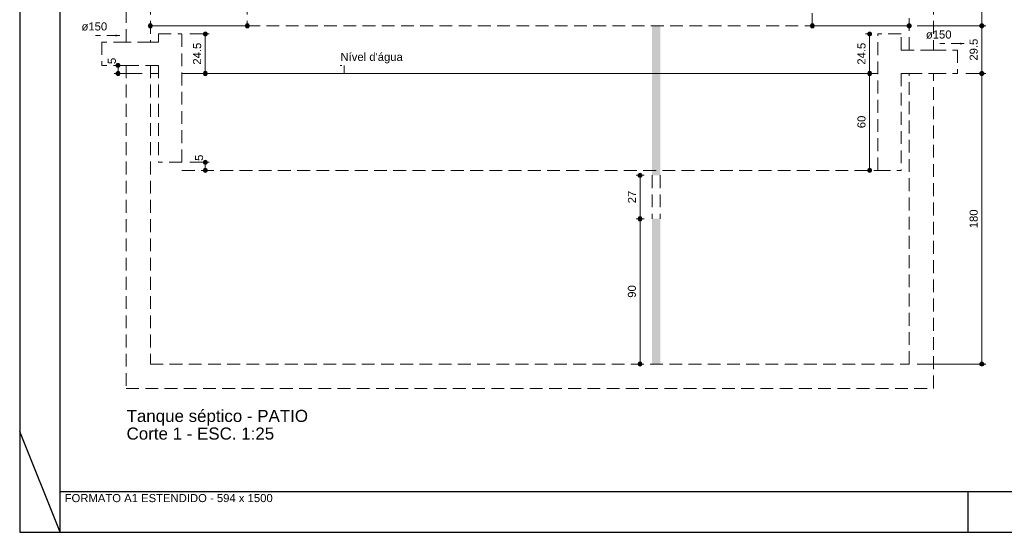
# Model space of a CAD drawing. Header units: millimetres. Extents: x 567 to 934, y -1 to 364.
# Tile 1 of 256: x 567 to 592, y -1 to 12. Entities that reach past the tile are written whole.
import ezdxf

# ---------------------------------------------------------------- set-up
doc = ezdxf.new("R2010")
doc.units = ezdxf.units.MM
doc.header["$MEASUREMENT"] = 0
doc.linetypes.add('HIDDEN2', pattern=[0.47625, 0.3175, -0.15875])
doc.linetypes.add('NULL', pattern=[0])
doc.layers.get('0').update_dxf_attribs({"lineweight": 18})
for name, color, linetype, lineweight in [('DI-Cotas', 9, 'Continuous', 9), ('DI-Detalhes', 1, 'HIDDEN2', 9), ('DI-Eixos', 7, 'HIDDEN2', 9), ('DI-Níveis', 7, 'Continuous', 0), ('DI-Títulos', 3, 'Continuous', 9)]:
    doc.layers.add(name, color=color, linetype=linetype, lineweight=lineweight)
doc.layers.add('FOLHA_PADRÃO', color=7, linetype='Continuous')
doc.styles.add('Arial', font='arial.ttf')

# ---------------------------------------------------------------- blocks, each defined once
blk = doc.blocks.new('A1EST. 1500')
at = {"layer": 'FOLHA_PADRÃO', "color": 1, "linetype": 'Continuous'}
for p, q in [((0, 59.4), (0, 0)), ((1, 0), (1, 1)), ((23.5, 0), (23.5, 1)), ((0, 0), (150.008, 0))]:
    blk.add_line(p, q, dxfattribs=at)
at = {"layer": 'FOLHA_PADRÃO', "color": 1}
blk.add_line((1, 0), (0, 2.5), dxfattribs=at)
at = {"layer": 'FOLHA_PADRÃO', "color": 6, "linetype": 'Continuous'}
blk.add_lwpolyline([(149, 58.4), (149, 1), (1, 1), (1, 58.4), (149, 58.4)], dxfattribs=at)
at = {"layer": 'FOLHA_PADRÃO', "color": 7, "style": 'Arial'}
blk.add_text('FORMATO A1 ESTENDIDO - 594 x 1500', height=0.2, dxfattribs=at).set_placement((1.114, 0.748))

msp = doc.modelspace()

# ---------------------------------------------------------------- hatches: boundary and pattern name
at = {"layer": 'DI-Cotas', "linetype": 'Continuous'}
for points in [[(570.737, 11.451), (570.737, 11.456), (570.736, 11.46), (570.735, 11.464), (570.734, 11.468), (570.732, 11.472), (570.73, 11.476), (570.728, 11.48), (570.725, 11.483), (570.722, 11.487), (570.719, 11.49), (570.715, 11.492), (570.712, 11.495), (570.708, 11.497), (570.704, 11.498), (570.7, 11.5), (570.695, 11.5), (570.691, 11.501), (570.687, 11.501), (570.682, 11.501), (570.678, 11.5), (570.674, 11.5), (570.67, 11.498), (570.666, 11.497), (570.662, 11.495), (570.658, 11.492), (570.655, 11.49), (570.651, 11.487), (570.648, 11.483), (570.646, 11.48), (570.643, 11.476), (570.641, 11.472), (570.64, 11.468), (570.638, 11.464), (570.638, 11.46), (570.637, 11.456), (570.637, 11.451), (570.637, 11.447), (570.638, 11.443), (570.638, 11.438), (570.64, 11.434), (570.641, 11.43), (570.643, 11.426), (570.646, 11.423), (570.648, 11.419), (570.651, 11.416), (570.655, 11.413), (570.658, 11.41), (570.662, 11.408), (570.666, 11.406), (570.67, 11.404), (570.674, 11.403), (570.678, 11.402), (570.682, 11.401), (570.687, 11.401), (570.691, 11.401), (570.695, 11.402), (570.7, 11.403), (570.704, 11.404), (570.708, 11.406), (570.712, 11.408), (570.715, 11.41), (570.719, 11.413), (570.722, 11.416), (570.725, 11.419), (570.728, 11.423), (570.73, 11.426), (570.732, 11.43), (570.734, 11.434), (570.735, 11.438), (570.736, 11.443), (570.737, 11.447)], [(573.137, 11.451), (573.137, 11.456), (573.136, 11.46), (573.135, 11.464), (573.134, 11.468), (573.132, 11.472), (573.13, 11.476), (573.128, 11.48), (573.125, 11.483), (573.122, 11.487), (573.119, 11.49), (573.115, 11.492), (573.112, 11.495), (573.108, 11.497), (573.104, 11.498), (573.1, 11.5), (573.095, 11.5), (573.091, 11.501), (573.087, 11.501), (573.082, 11.501), (573.078, 11.5), (573.074, 11.5), (573.07, 11.498), (573.066, 11.497), (573.062, 11.495), (573.058, 11.492), (573.055, 11.49), (573.051, 11.487), (573.048, 11.483), (573.046, 11.48), (573.043, 11.476), (573.041, 11.472), (573.04, 11.468), (573.038, 11.464), (573.038, 11.46), (573.037, 11.456), (573.037, 11.451), (573.037, 11.447), (573.038, 11.443), (573.038, 11.438), (573.04, 11.434), (573.041, 11.43), (573.043, 11.426), (573.046, 11.423), (573.048, 11.419), (573.051, 11.416), (573.055, 11.413), (573.058, 11.41), (573.062, 11.408), (573.066, 11.406), (573.07, 11.404), (573.074, 11.403), (573.078, 11.402), (573.082, 11.401), (573.087, 11.401), (573.091, 11.401), (573.095, 11.402), (573.1, 11.403), (573.104, 11.404), (573.108, 11.406), (573.112, 11.408), (573.115, 11.41), (573.119, 11.413), (573.122, 11.416), (573.125, 11.419), (573.128, 11.423), (573.13, 11.426), (573.132, 11.43), (573.134, 11.434), (573.135, 11.438), (573.136, 11.443), (573.137, 11.447)], [(587.137, 11.451), (587.137, 11.456), (587.136, 11.46), (587.135, 11.464), (587.134, 11.468), (587.132, 11.472), (587.13, 11.476), (587.128, 11.48), (587.125, 11.483), (587.122, 11.487), (587.119, 11.49), (587.115, 11.492), (587.112, 11.495), (587.108, 11.497), (587.104, 11.498), (587.1, 11.5), (587.095, 11.5), (587.091, 11.501), (587.087, 11.501), (587.082, 11.501), (587.078, 11.5), (587.074, 11.5), (587.07, 11.498), (587.066, 11.497), (587.062, 11.495), (587.058, 11.492), (587.055, 11.49), (587.051, 11.487), (587.048, 11.483), (587.046, 11.48), (587.043, 11.476), (587.041, 11.472), (587.04, 11.468), (587.038, 11.464), (587.038, 11.46), (587.037, 11.456), (587.037, 11.451), (587.037, 11.447), (587.038, 11.443), (587.038, 11.438), (587.04, 11.434), (587.041, 11.43), (587.043, 11.426), (587.046, 11.423), (587.048, 11.419), (587.051, 11.416), (587.055, 11.413), (587.058, 11.41), (587.062, 11.408), (587.066, 11.406), (587.07, 11.404), (587.074, 11.403), (587.078, 11.402), (587.082, 11.401), (587.087, 11.401), (587.091, 11.401), (587.095, 11.402), (587.1, 11.403), (587.104, 11.404), (587.108, 11.406), (587.112, 11.408), (587.115, 11.41), (587.119, 11.413), (587.122, 11.416), (587.125, 11.419), (587.128, 11.423), (587.13, 11.426), (587.132, 11.43), (587.134, 11.434), (587.135, 11.438), (587.136, 11.443), (587.137, 11.447)], [(589.537, 11.451), (589.537, 11.456), (589.536, 11.46), (589.535, 11.464), (589.534, 11.468), (589.532, 11.472), (589.53, 11.476), (589.528, 11.48), (589.525, 11.483), (589.522, 11.487), (589.519, 11.49), (589.515, 11.492), (589.512, 11.495), (589.508, 11.497), (589.504, 11.498), (589.5, 11.5), (589.495, 11.5), (589.491, 11.501), (589.487, 11.501), (589.482, 11.501), (589.478, 11.5), (589.474, 11.5), (589.47, 11.498), (589.466, 11.497), (589.462, 11.495), (589.458, 11.492), (589.455, 11.49), (589.451, 11.487), (589.448, 11.483), (589.446, 11.48), (589.443, 11.476), (589.441, 11.472), (589.44, 11.468), (589.438, 11.464), (589.438, 11.46), (589.437, 11.456), (589.437, 11.451), (589.437, 11.447), (589.438, 11.443), (589.438, 11.438), (589.44, 11.434), (589.441, 11.43), (589.443, 11.426), (589.446, 11.423), (589.448, 11.419), (589.451, 11.416), (589.455, 11.413), (589.458, 11.41), (589.462, 11.408), (589.466, 11.406), (589.47, 11.404), (589.474, 11.403), (589.478, 11.402), (589.482, 11.401), (589.487, 11.401), (589.491, 11.401), (589.495, 11.402), (589.5, 11.403), (589.504, 11.404), (589.508, 11.406), (589.512, 11.408), (589.515, 11.41), (589.519, 11.413), (589.522, 11.416), (589.525, 11.419), (589.528, 11.423), (589.53, 11.426), (589.532, 11.43), (589.534, 11.434), (589.535, 11.438), (589.536, 11.443), (589.537, 11.447)], [(591.337, 11.451), (591.337, 11.456), (591.336, 11.46), (591.335, 11.464), (591.334, 11.468), (591.332, 11.472), (591.33, 11.476), (591.328, 11.48), (591.325, 11.483), (591.322, 11.487), (591.319, 11.49), (591.315, 11.492), (591.312, 11.495), (591.308, 11.497), (591.304, 11.498), (591.3, 11.5), (591.295, 11.5), (591.291, 11.501), (591.287, 11.501), (591.282, 11.501), (591.278, 11.5), (591.274, 11.5), (591.27, 11.498), (591.266, 11.497), (591.262, 11.495), (591.258, 11.492), (591.255, 11.49), (591.251, 11.487), (591.248, 11.483), (591.246, 11.48), (591.243, 11.476), (591.241, 11.472), (591.24, 11.468), (591.238, 11.464), (591.238, 11.46), (591.237, 11.456), (591.237, 11.451), (591.237, 11.447), (591.238, 11.443), (591.238, 11.438), (591.24, 11.434), (591.241, 11.43), (591.243, 11.426), (591.246, 11.423), (591.248, 11.419), (591.251, 11.416), (591.255, 11.413), (591.258, 11.41), (591.262, 11.408), (591.266, 11.406), (591.27, 11.404), (591.274, 11.403), (591.278, 11.402), (591.282, 11.401), (591.287, 11.401), (591.291, 11.401), (591.295, 11.402), (591.3, 11.403), (591.304, 11.404), (591.308, 11.406), (591.312, 11.408), (591.315, 11.41), (591.319, 11.413), (591.322, 11.416), (591.325, 11.419), (591.328, 11.423), (591.33, 11.426), (591.332, 11.43), (591.334, 11.434), (591.335, 11.438), (591.336, 11.443), (591.337, 11.447)], [(591.337, 11.451), (591.337, 11.456), (591.336, 11.46), (591.335, 11.464), (591.334, 11.468), (591.332, 11.472), (591.33, 11.476), (591.328, 11.48), (591.325, 11.483), (591.322, 11.487), (591.319, 11.49), (591.315, 11.492), (591.312, 11.495), (591.308, 11.497), (591.304, 11.498), (591.3, 11.5), (591.295, 11.5), (591.291, 11.501), (591.287, 11.501), (591.282, 11.501), (591.278, 11.5), (591.274, 11.5), (591.27, 11.498), (591.266, 11.497), (591.262, 11.495), (591.258, 11.492), (591.255, 11.49), (591.251, 11.487), (591.248, 11.483), (591.246, 11.48), (591.243, 11.476), (591.241, 11.472), (591.24, 11.468), (591.238, 11.464), (591.238, 11.46), (591.237, 11.456), (591.237, 11.451), (591.237, 11.447), (591.238, 11.443), (591.238, 11.438), (591.24, 11.434), (591.241, 11.43), (591.243, 11.426), (591.246, 11.423), (591.248, 11.419), (591.251, 11.416), (591.255, 11.413), (591.258, 11.41), (591.262, 11.408), (591.266, 11.406), (591.27, 11.404), (591.274, 11.403), (591.278, 11.402), (591.282, 11.401), (591.287, 11.401), (591.291, 11.401), (591.295, 11.402), (591.3, 11.403), (591.304, 11.404), (591.308, 11.406), (591.312, 11.408), (591.315, 11.41), (591.319, 11.413), (591.322, 11.416), (591.325, 11.419), (591.328, 11.423), (591.33, 11.426), (591.332, 11.43), (591.334, 11.434), (591.335, 11.438), (591.336, 11.443), (591.337, 11.447)], [(572.097, 11.251), (572.097, 11.256), (572.096, 11.26), (572.095, 11.264), (572.094, 11.268), (572.092, 11.272), (572.09, 11.276), (572.088, 11.28), (572.085, 11.283), (572.082, 11.287), (572.079, 11.29), (572.075, 11.292), (572.072, 11.295), (572.068, 11.297), (572.064, 11.298), (572.06, 11.3), (572.055, 11.3), (572.051, 11.301), (572.047, 11.301), (572.042, 11.301), (572.038, 11.3), (572.034, 11.3), (572.03, 11.298), (572.026, 11.297), (572.022, 11.295), (572.018, 11.292), (572.015, 11.29), (572.011, 11.287), (572.008, 11.283), (572.006, 11.28), (572.003, 11.276), (572.001, 11.272), (572, 11.268), (571.998, 11.264), (571.998, 11.26), (571.997, 11.256), (571.997, 11.251), (571.997, 11.247), (571.998, 11.243), (571.998, 11.238), (572, 11.234), (572.001, 11.23), (572.003, 11.226), (572.006, 11.223), (572.008, 11.219), (572.011, 11.216), (572.015, 11.213), (572.018, 11.21), (572.022, 11.208), (572.026, 11.206), (572.03, 11.204), (572.034, 11.203), (572.038, 11.202), (572.042, 11.201), (572.047, 11.201), (572.051, 11.201), (572.055, 11.202), (572.06, 11.203), (572.064, 11.204), (572.068, 11.206), (572.072, 11.208), (572.075, 11.21), (572.079, 11.213), (572.082, 11.216), (572.085, 11.219), (572.088, 11.223), (572.09, 11.226), (572.092, 11.23), (572.094, 11.234), (572.095, 11.238), (572.096, 11.243), (572.097, 11.247)], [(588.557, 11.251), (588.557, 11.256), (588.556, 11.26), (588.555, 11.264), (588.554, 11.268), (588.552, 11.272), (588.55, 11.276), (588.548, 11.28), (588.545, 11.283), (588.542, 11.287), (588.539, 11.29), (588.535, 11.292), (588.532, 11.295), (588.528, 11.297), (588.524, 11.298), (588.52, 11.3), (588.515, 11.3), (588.511, 11.301), (588.507, 11.301), (588.502, 11.301), (588.498, 11.3), (588.494, 11.3), (588.49, 11.298), (588.486, 11.297), (588.482, 11.295), (588.478, 11.292), (588.475, 11.29), (588.471, 11.287), (588.468, 11.283), (588.466, 11.28), (588.463, 11.276), (588.461, 11.272), (588.46, 11.268), (588.458, 11.264), (588.458, 11.26), (588.457, 11.256), (588.457, 11.251), (588.457, 11.247), (588.458, 11.243), (588.458, 11.238), (588.46, 11.234), (588.461, 11.23), (588.463, 11.226), (588.466, 11.223), (588.468, 11.219), (588.471, 11.216), (588.475, 11.213), (588.478, 11.21), (588.482, 11.208), (588.486, 11.206), (588.49, 11.204), (588.494, 11.203), (588.498, 11.202), (588.502, 11.201), (588.507, 11.201), (588.511, 11.201), (588.515, 11.202), (588.52, 11.203), (588.524, 11.204), (588.528, 11.206), (588.532, 11.208), (588.535, 11.21), (588.539, 11.213), (588.542, 11.216), (588.545, 11.219), (588.548, 11.223), (588.55, 11.226), (588.552, 11.23), (588.554, 11.234), (588.555, 11.238), (588.556, 11.243), (588.557, 11.247)], [(588.557, 11.251), (588.557, 11.256), (588.556, 11.26), (588.555, 11.264), (588.554, 11.268), (588.552, 11.272), (588.55, 11.276), (588.548, 11.28), (588.545, 11.283), (588.542, 11.287), (588.539, 11.29), (588.535, 11.292), (588.532, 11.295), (588.528, 11.297), (588.524, 11.298), (588.52, 11.3), (588.515, 11.3), (588.511, 11.301), (588.507, 11.301), (588.502, 11.301), (588.498, 11.3), (588.494, 11.3), (588.49, 11.298), (588.486, 11.297), (588.482, 11.295), (588.478, 11.292), (588.475, 11.29), (588.471, 11.287), (588.468, 11.283), (588.466, 11.28), (588.463, 11.276), (588.461, 11.272), (588.46, 11.268), (588.458, 11.264), (588.458, 11.26), (588.457, 11.256), (588.457, 11.251), (588.457, 11.247), (588.458, 11.243), (588.458, 11.238), (588.46, 11.234), (588.461, 11.23), (588.463, 11.226), (588.466, 11.223), (588.468, 11.219), (588.471, 11.216), (588.475, 11.213), (588.478, 11.21), (588.482, 11.208), (588.486, 11.206), (588.49, 11.204), (588.494, 11.203), (588.498, 11.202), (588.502, 11.201), (588.507, 11.201), (588.511, 11.201), (588.515, 11.202), (588.52, 11.203), (588.524, 11.204), (588.528, 11.206), (588.532, 11.208), (588.535, 11.21), (588.539, 11.213), (588.542, 11.216), (588.545, 11.219), (588.548, 11.223), (588.55, 11.226), (588.552, 11.23), (588.554, 11.234), (588.555, 11.238), (588.556, 11.243), (588.557, 11.247)], [(569.937, 10.471), (569.937, 10.476), (569.936, 10.48), (569.935, 10.484), (569.934, 10.488), (569.932, 10.492), (569.93, 10.496), (569.928, 10.5), (569.925, 10.503), (569.922, 10.507), (569.919, 10.51), (569.915, 10.512), (569.912, 10.515), (569.908, 10.517), (569.904, 10.518), (569.9, 10.52), (569.895, 10.52), (569.891, 10.521), (569.887, 10.521), (569.882, 10.521), (569.878, 10.52), (569.874, 10.52), (569.87, 10.518), (569.866, 10.517), (569.862, 10.515), (569.858, 10.512), (569.855, 10.51), (569.851, 10.507), (569.848, 10.503), (569.846, 10.5), (569.843, 10.496), (569.841, 10.492), (569.84, 10.488), (569.838, 10.484), (569.838, 10.48), (569.837, 10.476), (569.837, 10.471), (569.837, 10.467), (569.838, 10.463), (569.838, 10.458), (569.84, 10.454), (569.841, 10.45), (569.843, 10.446), (569.846, 10.443), (569.848, 10.439), (569.851, 10.436), (569.855, 10.433), (569.858, 10.43), (569.862, 10.428), (569.866, 10.426), (569.87, 10.424), (569.874, 10.423), (569.878, 10.422), (569.882, 10.421), (569.887, 10.421), (569.891, 10.421), (569.895, 10.422), (569.9, 10.423), (569.904, 10.424), (569.908, 10.426), (569.912, 10.428), (569.915, 10.43), (569.919, 10.433), (569.922, 10.436), (569.925, 10.439), (569.928, 10.443), (569.93, 10.446), (569.932, 10.45), (569.934, 10.454), (569.935, 10.458), (569.936, 10.463), (569.937, 10.467)], [(569.937, 10.271), (569.937, 10.276), (569.936, 10.28), (569.935, 10.284), (569.934, 10.288), (569.932, 10.292), (569.93, 10.296), (569.928, 10.3), (569.925, 10.303), (569.922, 10.307), (569.919, 10.31), (569.915, 10.312), (569.912, 10.315), (569.908, 10.317), (569.904, 10.318), (569.9, 10.32), (569.895, 10.32), (569.891, 10.321), (569.887, 10.321), (569.882, 10.321), (569.878, 10.32), (569.874, 10.32), (569.87, 10.318), (569.866, 10.317), (569.862, 10.315), (569.858, 10.312), (569.855, 10.31), (569.851, 10.307), (569.848, 10.303), (569.846, 10.3), (569.843, 10.296), (569.841, 10.292), (569.84, 10.288), (569.838, 10.284), (569.838, 10.28), (569.837, 10.276), (569.837, 10.271), (569.837, 10.267), (569.838, 10.263), (569.838, 10.258), (569.84, 10.254), (569.841, 10.25), (569.843, 10.246), (569.846, 10.243), (569.848, 10.239), (569.851, 10.236), (569.855, 10.233), (569.858, 10.23), (569.862, 10.228), (569.866, 10.226), (569.87, 10.224), (569.874, 10.223), (569.878, 10.222), (569.882, 10.221), (569.887, 10.221), (569.891, 10.221), (569.895, 10.222), (569.9, 10.223), (569.904, 10.224), (569.908, 10.226), (569.912, 10.228), (569.915, 10.23), (569.919, 10.233), (569.922, 10.236), (569.925, 10.239), (569.928, 10.243), (569.93, 10.246), (569.932, 10.25), (569.934, 10.254), (569.935, 10.258), (569.936, 10.263), (569.937, 10.267)], [(572.097, 10.271), (572.097, 10.276), (572.096, 10.28), (572.095, 10.284), (572.094, 10.288), (572.092, 10.292), (572.09, 10.296), (572.088, 10.3), (572.085, 10.303), (572.082, 10.307), (572.079, 10.31), (572.075, 10.312), (572.072, 10.315), (572.068, 10.317), (572.064, 10.318), (572.06, 10.32), (572.055, 10.32), (572.051, 10.321), (572.047, 10.321), (572.042, 10.321), (572.038, 10.32), (572.034, 10.32), (572.03, 10.318), (572.026, 10.317), (572.022, 10.315), (572.018, 10.312), (572.015, 10.31), (572.011, 10.307), (572.008, 10.303), (572.006, 10.3), (572.003, 10.296), (572.001, 10.292), (572, 10.288), (571.998, 10.284), (571.998, 10.28), (571.997, 10.276), (571.997, 10.271), (571.997, 10.267), (571.998, 10.263), (571.998, 10.258), (572, 10.254), (572.001, 10.25), (572.003, 10.246), (572.006, 10.243), (572.008, 10.239), (572.011, 10.236), (572.015, 10.233), (572.018, 10.23), (572.022, 10.228), (572.026, 10.226), (572.03, 10.224), (572.034, 10.223), (572.038, 10.222), (572.042, 10.221), (572.047, 10.221), (572.051, 10.221), (572.055, 10.222), (572.06, 10.223), (572.064, 10.224), (572.068, 10.226), (572.072, 10.228), (572.075, 10.23), (572.079, 10.233), (572.082, 10.236), (572.085, 10.239), (572.088, 10.243), (572.09, 10.246), (572.092, 10.25), (572.094, 10.254), (572.095, 10.258), (572.096, 10.263), (572.097, 10.267)], [(588.557, 10.271), (588.557, 10.276), (588.556, 10.28), (588.555, 10.284), (588.554, 10.288), (588.552, 10.292), (588.55, 10.296), (588.548, 10.3), (588.545, 10.303), (588.542, 10.307), (588.539, 10.31), (588.535, 10.312), (588.532, 10.315), (588.528, 10.317), (588.524, 10.318), (588.52, 10.32), (588.515, 10.32), (588.511, 10.321), (588.507, 10.321), (588.502, 10.321), (588.498, 10.32), (588.494, 10.32), (588.49, 10.318), (588.486, 10.317), (588.482, 10.315), (588.478, 10.312), (588.475, 10.31), (588.471, 10.307), (588.468, 10.303), (588.466, 10.3), (588.463, 10.296), (588.461, 10.292), (588.46, 10.288), (588.458, 10.284), (588.458, 10.28), (588.457, 10.276), (588.457, 10.271), (588.457, 10.267), (588.458, 10.263), (588.458, 10.258), (588.46, 10.254), (588.461, 10.25), (588.463, 10.246), (588.466, 10.243), (588.468, 10.239), (588.471, 10.236), (588.475, 10.233), (588.478, 10.23), (588.482, 10.228), (588.486, 10.226), (588.49, 10.224), (588.494, 10.223), (588.498, 10.222), (588.502, 10.221), (588.507, 10.221), (588.511, 10.221), (588.515, 10.222), (588.52, 10.223), (588.524, 10.224), (588.528, 10.226), (588.532, 10.228), (588.535, 10.23), (588.539, 10.233), (588.542, 10.236), (588.545, 10.239), (588.548, 10.243), (588.55, 10.246), (588.552, 10.25), (588.554, 10.254), (588.555, 10.258), (588.556, 10.263), (588.557, 10.267)], [(588.557, 10.271), (588.557, 10.276), (588.556, 10.28), (588.555, 10.284), (588.554, 10.288), (588.552, 10.292), (588.55, 10.296), (588.548, 10.3), (588.545, 10.303), (588.542, 10.307), (588.539, 10.31), (588.535, 10.312), (588.532, 10.315), (588.528, 10.317), (588.524, 10.318), (588.52, 10.32), (588.515, 10.32), (588.511, 10.321), (588.507, 10.321), (588.502, 10.321), (588.498, 10.32), (588.494, 10.32), (588.49, 10.318), (588.486, 10.317), (588.482, 10.315), (588.478, 10.312), (588.475, 10.31), (588.471, 10.307), (588.468, 10.303), (588.466, 10.3), (588.463, 10.296), (588.461, 10.292), (588.46, 10.288), (588.458, 10.284), (588.458, 10.28), (588.457, 10.276), (588.457, 10.271), (588.457, 10.267), (588.458, 10.263), (588.458, 10.258), (588.46, 10.254), (588.461, 10.25), (588.463, 10.246), (588.466, 10.243), (588.468, 10.239), (588.471, 10.236), (588.475, 10.233), (588.478, 10.23), (588.482, 10.228), (588.486, 10.226), (588.49, 10.224), (588.494, 10.223), (588.498, 10.222), (588.502, 10.221), (588.507, 10.221), (588.511, 10.221), (588.515, 10.222), (588.52, 10.223), (588.524, 10.224), (588.528, 10.226), (588.532, 10.228), (588.535, 10.23), (588.539, 10.233), (588.542, 10.236), (588.545, 10.239), (588.548, 10.243), (588.55, 10.246), (588.552, 10.25), (588.554, 10.254), (588.555, 10.258), (588.556, 10.263), (588.557, 10.267)], [(588.557, 10.271), (588.557, 10.276), (588.556, 10.28), (588.555, 10.284), (588.554, 10.288), (588.552, 10.292), (588.55, 10.296), (588.548, 10.3), (588.545, 10.303), (588.542, 10.307), (588.539, 10.31), (588.535, 10.312), (588.532, 10.315), (588.528, 10.317), (588.524, 10.318), (588.52, 10.32), (588.515, 10.32), (588.511, 10.321), (588.507, 10.321), (588.502, 10.321), (588.498, 10.32), (588.494, 10.32), (588.49, 10.318), (588.486, 10.317), (588.482, 10.315), (588.478, 10.312), (588.475, 10.31), (588.471, 10.307), (588.468, 10.303), (588.466, 10.3), (588.463, 10.296), (588.461, 10.292), (588.46, 10.288), (588.458, 10.284), (588.458, 10.28), (588.457, 10.276), (588.457, 10.271), (588.457, 10.267), (588.458, 10.263), (588.458, 10.258), (588.46, 10.254), (588.461, 10.25), (588.463, 10.246), (588.466, 10.243), (588.468, 10.239), (588.471, 10.236), (588.475, 10.233), (588.478, 10.23), (588.482, 10.228), (588.486, 10.226), (588.49, 10.224), (588.494, 10.223), (588.498, 10.222), (588.502, 10.221), (588.507, 10.221), (588.511, 10.221), (588.515, 10.222), (588.52, 10.223), (588.524, 10.224), (588.528, 10.226), (588.532, 10.228), (588.535, 10.23), (588.539, 10.233), (588.542, 10.236), (588.545, 10.239), (588.548, 10.243), (588.55, 10.246), (588.552, 10.25), (588.554, 10.254), (588.555, 10.258), (588.556, 10.263), (588.557, 10.267)], [(591.337, 10.271), (591.337, 10.276), (591.336, 10.28), (591.335, 10.284), (591.334, 10.288), (591.332, 10.292), (591.33, 10.296), (591.328, 10.3), (591.325, 10.303), (591.322, 10.307), (591.319, 10.31), (591.315, 10.312), (591.312, 10.315), (591.308, 10.317), (591.304, 10.318), (591.3, 10.32), (591.295, 10.32), (591.291, 10.321), (591.287, 10.321), (591.282, 10.321), (591.278, 10.32), (591.274, 10.32), (591.27, 10.318), (591.266, 10.317), (591.262, 10.315), (591.258, 10.312), (591.255, 10.31), (591.251, 10.307), (591.248, 10.303), (591.246, 10.3), (591.243, 10.296), (591.241, 10.292), (591.24, 10.288), (591.238, 10.284), (591.238, 10.28), (591.237, 10.276), (591.237, 10.271), (591.237, 10.267), (591.238, 10.263), (591.238, 10.258), (591.24, 10.254), (591.241, 10.25), (591.243, 10.246), (591.246, 10.243), (591.248, 10.239), (591.251, 10.236), (591.255, 10.233), (591.258, 10.23), (591.262, 10.228), (591.266, 10.226), (591.27, 10.224), (591.274, 10.223), (591.278, 10.222), (591.282, 10.221), (591.287, 10.221), (591.291, 10.221), (591.295, 10.222), (591.3, 10.223), (591.304, 10.224), (591.308, 10.226), (591.312, 10.228), (591.315, 10.23), (591.319, 10.233), (591.322, 10.236), (591.325, 10.239), (591.328, 10.243), (591.33, 10.246), (591.332, 10.25), (591.334, 10.254), (591.335, 10.258), (591.336, 10.263), (591.337, 10.267)], [(591.337, 10.271), (591.337, 10.276), (591.336, 10.28), (591.335, 10.284), (591.334, 10.288), (591.332, 10.292), (591.33, 10.296), (591.328, 10.3), (591.325, 10.303), (591.322, 10.307), (591.319, 10.31), (591.315, 10.312), (591.312, 10.315), (591.308, 10.317), (591.304, 10.318), (591.3, 10.32), (591.295, 10.32), (591.291, 10.321), (591.287, 10.321), (591.282, 10.321), (591.278, 10.32), (591.274, 10.32), (591.27, 10.318), (591.266, 10.317), (591.262, 10.315), (591.258, 10.312), (591.255, 10.31), (591.251, 10.307), (591.248, 10.303), (591.246, 10.3), (591.243, 10.296), (591.241, 10.292), (591.24, 10.288), (591.238, 10.284), (591.238, 10.28), (591.237, 10.276), (591.237, 10.271), (591.237, 10.267), (591.238, 10.263), (591.238, 10.258), (591.24, 10.254), (591.241, 10.25), (591.243, 10.246), (591.246, 10.243), (591.248, 10.239), (591.251, 10.236), (591.255, 10.233), (591.258, 10.23), (591.262, 10.228), (591.266, 10.226), (591.27, 10.224), (591.274, 10.223), (591.278, 10.222), (591.282, 10.221), (591.287, 10.221), (591.291, 10.221), (591.295, 10.222), (591.3, 10.223), (591.304, 10.224), (591.308, 10.226), (591.312, 10.228), (591.315, 10.23), (591.319, 10.233), (591.322, 10.236), (591.325, 10.239), (591.328, 10.243), (591.33, 10.246), (591.332, 10.25), (591.334, 10.254), (591.335, 10.258), (591.336, 10.263), (591.337, 10.267)], [(572.097, 8.071), (572.097, 8.076), (572.096, 8.08), (572.095, 8.084), (572.094, 8.088), (572.092, 8.092), (572.09, 8.096), (572.088, 8.1), (572.085, 8.103), (572.082, 8.107), (572.079, 8.11), (572.075, 8.112), (572.072, 8.115), (572.068, 8.117), (572.064, 8.118), (572.06, 8.12), (572.055, 8.12), (572.051, 8.121), (572.047, 8.121), (572.042, 8.121), (572.038, 8.12), (572.034, 8.12), (572.03, 8.118), (572.026, 8.117), (572.022, 8.115), (572.018, 8.112), (572.015, 8.11), (572.011, 8.107), (572.008, 8.103), (572.006, 8.1), (572.003, 8.096), (572.001, 8.092), (572, 8.088), (571.998, 8.084), (571.998, 8.08), (571.997, 8.076), (571.997, 8.071), (571.997, 8.067), (571.998, 8.063), (571.998, 8.058), (572, 8.054), (572.001, 8.05), (572.003, 8.046), (572.006, 8.043), (572.008, 8.039), (572.011, 8.036), (572.015, 8.033), (572.018, 8.03), (572.022, 8.028), (572.026, 8.026), (572.03, 8.024), (572.034, 8.023), (572.038, 8.022), (572.042, 8.021), (572.047, 8.021), (572.051, 8.021), (572.055, 8.022), (572.06, 8.023), (572.064, 8.024), (572.068, 8.026), (572.072, 8.028), (572.075, 8.03), (572.079, 8.033), (572.082, 8.036), (572.085, 8.039), (572.088, 8.043), (572.09, 8.046), (572.092, 8.05), (572.094, 8.054), (572.095, 8.058), (572.096, 8.063), (572.097, 8.067)], [(572.097, 7.871), (572.097, 7.876), (572.096, 7.88), (572.095, 7.884), (572.094, 7.888), (572.092, 7.892), (572.09, 7.896), (572.088, 7.9), (572.085, 7.903), (572.082, 7.907), (572.079, 7.91), (572.075, 7.912), (572.072, 7.915), (572.068, 7.917), (572.064, 7.918), (572.06, 7.92), (572.055, 7.92), (572.051, 7.921), (572.047, 7.921), (572.042, 7.921), (572.038, 7.92), (572.034, 7.92), (572.03, 7.918), (572.026, 7.917), (572.022, 7.915), (572.018, 7.912), (572.015, 7.91), (572.011, 7.907), (572.008, 7.903), (572.006, 7.9), (572.003, 7.896), (572.001, 7.892), (572, 7.888), (571.998, 7.884), (571.998, 7.88), (571.997, 7.876), (571.997, 7.871), (571.997, 7.867), (571.998, 7.863), (571.998, 7.858), (572, 7.854), (572.001, 7.85), (572.003, 7.846), (572.006, 7.843), (572.008, 7.839), (572.011, 7.836), (572.015, 7.833), (572.018, 7.83), (572.022, 7.828), (572.026, 7.826), (572.03, 7.824), (572.034, 7.823), (572.038, 7.822), (572.042, 7.821), (572.047, 7.821), (572.051, 7.821), (572.055, 7.822), (572.06, 7.823), (572.064, 7.824), (572.068, 7.826), (572.072, 7.828), (572.075, 7.83), (572.079, 7.833), (572.082, 7.836), (572.085, 7.839), (572.088, 7.843), (572.09, 7.846), (572.092, 7.85), (572.094, 7.854), (572.095, 7.858), (572.096, 7.863), (572.097, 7.867)], [(588.557, 7.871), (588.557, 7.876), (588.556, 7.88), (588.555, 7.884), (588.554, 7.888), (588.552, 7.892), (588.55, 7.896), (588.548, 7.9), (588.545, 7.903), (588.542, 7.907), (588.539, 7.91), (588.535, 7.912), (588.532, 7.915), (588.528, 7.917), (588.524, 7.918), (588.52, 7.92), (588.515, 7.92), (588.511, 7.921), (588.507, 7.921), (588.502, 7.921), (588.498, 7.92), (588.494, 7.92), (588.49, 7.918), (588.486, 7.917), (588.482, 7.915), (588.478, 7.912), (588.475, 7.91), (588.471, 7.907), (588.468, 7.903), (588.466, 7.9), (588.463, 7.896), (588.461, 7.892), (588.46, 7.888), (588.458, 7.884), (588.458, 7.88), (588.457, 7.876), (588.457, 7.871), (588.457, 7.867), (588.458, 7.863), (588.458, 7.858), (588.46, 7.854), (588.461, 7.85), (588.463, 7.846), (588.466, 7.843), (588.468, 7.839), (588.471, 7.836), (588.475, 7.833), (588.478, 7.83), (588.482, 7.828), (588.486, 7.826), (588.49, 7.824), (588.494, 7.823), (588.498, 7.822), (588.502, 7.821), (588.507, 7.821), (588.511, 7.821), (588.515, 7.822), (588.52, 7.823), (588.524, 7.824), (588.528, 7.826), (588.532, 7.828), (588.535, 7.83), (588.539, 7.833), (588.542, 7.836), (588.545, 7.839), (588.548, 7.843), (588.55, 7.846), (588.552, 7.85), (588.554, 7.854), (588.555, 7.858), (588.556, 7.863), (588.557, 7.867)], [(582.869, 7.751), (582.869, 7.756), (582.868, 7.76), (582.867, 7.764), (582.866, 7.768), (582.864, 7.772), (582.862, 7.776), (582.86, 7.78), (582.857, 7.783), (582.854, 7.787), (582.851, 7.79), (582.848, 7.792), (582.844, 7.795), (582.84, 7.797), (582.836, 7.798), (582.832, 7.8), (582.828, 7.8), (582.823, 7.801), (582.819, 7.801), (582.814, 7.801), (582.81, 7.8), (582.806, 7.8), (582.802, 7.798), (582.798, 7.797), (582.794, 7.795), (582.79, 7.792), (582.787, 7.79), (582.783, 7.787), (582.781, 7.783), (582.778, 7.78), (582.776, 7.776), (582.774, 7.772), (582.772, 7.768), (582.771, 7.764), (582.77, 7.76), (582.769, 7.756), (582.769, 7.751), (582.769, 7.747), (582.77, 7.743), (582.771, 7.738), (582.772, 7.734), (582.774, 7.73), (582.776, 7.726), (582.778, 7.723), (582.781, 7.719), (582.783, 7.716), (582.787, 7.713), (582.79, 7.71), (582.794, 7.708), (582.798, 7.706), (582.802, 7.704), (582.806, 7.703), (582.81, 7.702), (582.814, 7.701), (582.819, 7.701), (582.823, 7.701), (582.828, 7.702), (582.832, 7.703), (582.836, 7.704), (582.84, 7.706), (582.844, 7.708), (582.848, 7.71), (582.851, 7.713), (582.854, 7.716), (582.857, 7.719), (582.86, 7.723), (582.862, 7.726), (582.864, 7.73), (582.866, 7.734), (582.867, 7.738), (582.868, 7.743), (582.869, 7.747)], [(582.869, 6.671), (582.869, 6.676), (582.868, 6.68), (582.867, 6.684), (582.866, 6.688), (582.864, 6.692), (582.862, 6.696), (582.86, 6.7), (582.857, 6.703), (582.854, 6.707), (582.851, 6.71), (582.848, 6.712), (582.844, 6.715), (582.84, 6.717), (582.836, 6.718), (582.832, 6.72), (582.828, 6.72), (582.823, 6.721), (582.819, 6.721), (582.814, 6.721), (582.81, 6.72), (582.806, 6.72), (582.802, 6.718), (582.798, 6.717), (582.794, 6.715), (582.79, 6.712), (582.787, 6.71), (582.783, 6.707), (582.781, 6.703), (582.778, 6.7), (582.776, 6.696), (582.774, 6.692), (582.772, 6.688), (582.771, 6.684), (582.77, 6.68), (582.769, 6.676), (582.769, 6.671), (582.769, 6.667), (582.77, 6.663), (582.771, 6.658), (582.772, 6.654), (582.774, 6.65), (582.776, 6.646), (582.778, 6.643), (582.781, 6.639), (582.783, 6.636), (582.787, 6.633), (582.79, 6.63), (582.794, 6.628), (582.798, 6.626), (582.802, 6.624), (582.806, 6.623), (582.81, 6.622), (582.814, 6.621), (582.819, 6.621), (582.823, 6.621), (582.828, 6.622), (582.832, 6.623), (582.836, 6.624), (582.84, 6.626), (582.844, 6.628), (582.848, 6.63), (582.851, 6.633), (582.854, 6.636), (582.857, 6.639), (582.86, 6.643), (582.862, 6.646), (582.864, 6.65), (582.866, 6.654), (582.867, 6.658), (582.868, 6.663), (582.869, 6.667)], [(582.869, 6.671), (582.869, 6.676), (582.868, 6.68), (582.867, 6.684), (582.866, 6.688), (582.864, 6.692), (582.862, 6.696), (582.86, 6.7), (582.857, 6.703), (582.854, 6.707), (582.851, 6.71), (582.848, 6.712), (582.844, 6.715), (582.84, 6.717), (582.836, 6.718), (582.832, 6.72), (582.828, 6.72), (582.823, 6.721), (582.819, 6.721), (582.814, 6.721), (582.81, 6.72), (582.806, 6.72), (582.802, 6.718), (582.798, 6.717), (582.794, 6.715), (582.79, 6.712), (582.787, 6.71), (582.783, 6.707), (582.781, 6.703), (582.778, 6.7), (582.776, 6.696), (582.774, 6.692), (582.772, 6.688), (582.771, 6.684), (582.77, 6.68), (582.769, 6.676), (582.769, 6.671), (582.769, 6.667), (582.77, 6.663), (582.771, 6.658), (582.772, 6.654), (582.774, 6.65), (582.776, 6.646), (582.778, 6.643), (582.781, 6.639), (582.783, 6.636), (582.787, 6.633), (582.79, 6.63), (582.794, 6.628), (582.798, 6.626), (582.802, 6.624), (582.806, 6.623), (582.81, 6.622), (582.814, 6.621), (582.819, 6.621), (582.823, 6.621), (582.828, 6.622), (582.832, 6.623), (582.836, 6.624), (582.84, 6.626), (582.844, 6.628), (582.848, 6.63), (582.851, 6.633), (582.854, 6.636), (582.857, 6.639), (582.86, 6.643), (582.862, 6.646), (582.864, 6.65), (582.866, 6.654), (582.867, 6.658), (582.868, 6.663), (582.869, 6.667)], [(582.869, 3.071), (582.869, 3.076), (582.868, 3.08), (582.867, 3.084), (582.866, 3.088), (582.864, 3.092), (582.862, 3.096), (582.86, 3.1), (582.857, 3.103), (582.854, 3.107), (582.851, 3.11), (582.848, 3.112), (582.844, 3.115), (582.84, 3.117), (582.836, 3.118), (582.832, 3.12), (582.828, 3.12), (582.823, 3.121), (582.819, 3.121), (582.814, 3.121), (582.81, 3.12), (582.806, 3.12), (582.802, 3.118), (582.798, 3.117), (582.794, 3.115), (582.79, 3.112), (582.787, 3.11), (582.783, 3.107), (582.781, 3.103), (582.778, 3.1), (582.776, 3.096), (582.774, 3.092), (582.772, 3.088), (582.771, 3.084), (582.77, 3.08), (582.769, 3.076), (582.769, 3.071), (582.769, 3.067), (582.77, 3.063), (582.771, 3.058), (582.772, 3.054), (582.774, 3.05), (582.776, 3.046), (582.778, 3.043), (582.781, 3.039), (582.783, 3.036), (582.787, 3.033), (582.79, 3.03), (582.794, 3.028), (582.798, 3.026), (582.802, 3.024), (582.806, 3.023), (582.81, 3.022), (582.814, 3.021), (582.819, 3.021), (582.823, 3.021), (582.828, 3.022), (582.832, 3.023), (582.836, 3.024), (582.84, 3.026), (582.844, 3.028), (582.848, 3.03), (582.851, 3.033), (582.854, 3.036), (582.857, 3.039), (582.86, 3.043), (582.862, 3.046), (582.864, 3.05), (582.866, 3.054), (582.867, 3.058), (582.868, 3.063), (582.869, 3.067)], [(591.337, 3.071), (591.337, 3.076), (591.336, 3.08), (591.335, 3.084), (591.334, 3.088), (591.332, 3.092), (591.33, 3.096), (591.328, 3.1), (591.325, 3.103), (591.322, 3.107), (591.319, 3.11), (591.315, 3.112), (591.312, 3.115), (591.308, 3.117), (591.304, 3.118), (591.3, 3.12), (591.295, 3.12), (591.291, 3.121), (591.287, 3.121), (591.282, 3.121), (591.278, 3.12), (591.274, 3.12), (591.27, 3.118), (591.266, 3.117), (591.262, 3.115), (591.258, 3.112), (591.255, 3.11), (591.251, 3.107), (591.248, 3.103), (591.246, 3.1), (591.243, 3.096), (591.241, 3.092), (591.24, 3.088), (591.238, 3.084), (591.238, 3.08), (591.237, 3.076), (591.237, 3.071), (591.237, 3.067), (591.238, 3.063), (591.238, 3.058), (591.24, 3.054), (591.241, 3.05), (591.243, 3.046), (591.246, 3.043), (591.248, 3.039), (591.251, 3.036), (591.255, 3.033), (591.258, 3.03), (591.262, 3.028), (591.266, 3.026), (591.27, 3.024), (591.274, 3.023), (591.278, 3.022), (591.282, 3.021), (591.287, 3.021), (591.291, 3.021), (591.295, 3.022), (591.3, 3.023), (591.304, 3.024), (591.308, 3.026), (591.312, 3.028), (591.315, 3.03), (591.319, 3.033), (591.322, 3.036), (591.325, 3.039), (591.328, 3.043), (591.33, 3.046), (591.332, 3.05), (591.334, 3.054), (591.335, 3.058), (591.336, 3.063), (591.337, 3.067)]]:
    msp.add_hatch(color=9, dxfattribs=at).paths.add_polyline_path(points)
at = {"layer": 'DI-Detalhes', "linetype": 'Continuous', "lineweight": 9}
for points in [[(569.927, 11.211), (569.83, 11.237), (569.83, 11.185)], [(590.847, 11.011), (590.75, 11.037), (590.75, 10.985)]]:
    msp.add_hatch(color=1, dxfattribs=at).paths.add_polyline_path(points)
at = {"layer": 'DI-Eixos', "linetype": 'Continuous'}
for points in [[(583.119, 11.451), (583.119, 7.751), (583.319, 7.751), (583.319, 11.451)], [(583.119, 6.671), (583.119, 3.071), (583.319, 3.071), (583.319, 6.671)]]:
    msp.add_hatch(color=7, dxfattribs=at).paths.add_polyline_path(points)

# ---------------------------------------------------------------- linework, layer by layer
at = {"layer": 'DI-Cotas', "color": 9, "linetype": 'Continuous', "lineweight": 9}
for p, q in [((591.287, 11.451), (591.287, 12.051)), ((573.087, 11.451), (570.687, 11.451)), ((571.667, 11.251), (572.147, 11.251)), ((572.047, 10.271), (572.047, 11.251)), ((589.487, 11.451), (587.087, 11.451)), ((588.507, 11.251), (588.407, 11.251)), ((588.507, 11.251), (588.407, 11.251)), ((588.507, 10.271), (588.507, 11.251)), ((588.507, 10.271), (588.507, 11.251)), ((589.687, 11.451), (591.387, 11.451)), ((589.687, 11.451), (591.387, 11.451)), ((591.287, 10.271), (591.287, 11.451)), ((569.887, 10.471), (569.787, 10.471)), ((570.487, 10.271), (569.787, 10.271)), ((569.887, 10.271), (569.887, 10.471)), ((572.047, 10.271), (571.947, 10.271)), ((575.387, 10.471), (575.427, 10.471)), ((575.487, 10.471), (575.487, 10.271)), ((588.507, 10.271), (588.407, 10.271)), ((588.507, 10.271), (588.407, 10.271)), ((588.507, 10.271), (588.407, 10.271)), ((588.507, 7.871), (588.507, 10.271)), ((590.887, 10.271), (591.387, 10.271)), ((590.887, 10.271), (591.387, 10.271)), ((591.287, 3.071), (591.287, 10.271)), ((571.667, 8.071), (572.147, 8.071)), ((572.047, 7.871), (572.047, 8.071)), ((572.047, 7.871), (571.947, 7.871)), ((588.507, 7.871), (588.407, 7.871)), ((582.919, 7.751), (582.719, 7.751)), ((582.819, 7.751), (582.819, 6.671)), ((582.919, 6.671), (582.719, 6.671)), ((582.919, 6.671), (582.719, 6.671)), ((582.819, 6.671), (582.819, 3.071)), ((589.687, 3.071), (591.387, 3.071))]:
    msp.add_line(p, q, dxfattribs=at)
for centre in [(570.687, 11.451), (573.087, 11.451), (587.087, 11.451), (589.487, 11.451), (591.287, 11.451), (591.287, 11.451), (572.047, 11.251), (588.507, 11.251), (588.507, 11.251), (569.887, 10.471), (569.887, 10.271), (572.047, 10.271), (588.507, 10.271), (588.507, 10.271), (588.507, 10.271), (591.287, 10.271), (591.287, 10.271), (572.047, 8.071), (572.047, 7.871), (588.507, 7.871), (582.819, 7.751), (582.819, 6.671), (582.819, 6.671), (582.819, 3.071), (591.287, 3.071)]:
    msp.add_circle(centre, 0.05, dxfattribs=at)
at = {"layer": 'DI-Detalhes', "color": 1, "linetype": 'HIDDEN2', "lineweight": 9}
for p, q in [((570.887, 11.051), (570.887, 11.251)), ((570.887, 11.251), (571.467, 11.251)), ((571.467, 8.071), (571.467, 11.251)), ((588.707, 7.871), (588.707, 11.251)), ((589.287, 11.251), (588.707, 11.251)), ((589.287, 10.851), (589.287, 11.251)), ((570.087, 11.051), (569.487, 11.051)), ((569.487, 11.051), (569.487, 10.471)), ((570.687, 11.051), (570.887, 11.051)), ((589.487, 10.851), (589.287, 10.851)), ((590.087, 10.851), (590.687, 10.851)), ((590.687, 10.851), (590.687, 10.271)), ((570.087, 10.471), (569.487, 10.471)), ((570.687, 10.471), (570.887, 10.471)), ((570.887, 10.471), (570.887, 8.071)), ((589.487, 10.271), (589.287, 10.271)), ((589.287, 10.271), (589.287, 7.871)), ((590.087, 10.271), (590.687, 10.271)), ((571.467, 8.071), (570.887, 8.071)), ((571.467, 7.871), (588.707, 7.871)), ((588.707, 7.871), (589.287, 7.871))]:
    msp.add_line(p, q, dxfattribs=at)
for points in [[(569.927, 11.211), (569.327, 11.211)], [(590.847, 11.011), (590.247, 11.011)]]:
    msp.add_lwpolyline(points, dxfattribs=at)
at = {"layer": 'DI-Eixos', "color": 7, "linetype": 'HIDDEN2', "lineweight": 9}
for p, q in [((570.087, 10.471), (570.087, 2.471)), ((570.087, 10.471), (570.687, 10.471)), ((570.687, 10.471), (570.687, 3.071)), ((589.487, 3.071), (589.487, 10.271)), ((589.487, 10.271), (590.087, 10.271)), ((590.087, 2.471), (590.087, 10.271)), ((583.119, 7.751), (583.119, 6.671)), ((583.319, 7.751), (583.319, 6.671)), ((570.687, 3.071), (589.487, 3.071)), ((570.087, 2.471), (590.087, 2.471))]:
    msp.add_line(p, q, dxfattribs=at)
at = {"layer": 'DI-Eixos'}
for points in [[(570.087, 11.051), (570.087, 12.051), (570.687, 12.051), (570.687, 11.051), (570.087, 11.051)], [(573.087, 12.051), (573.087, 11.451), (587.087, 11.451), (587.087, 12.051), (573.087, 12.051)], [(589.487, 10.851), (589.487, 12.051), (590.087, 12.051), (590.087, 10.851), (589.487, 10.851)]]:
    msp.add_lwpolyline(points, dxfattribs=at)
at = {"layer": 'DI-Níveis', "color": 7, "linetype": 'Continuous', "lineweight": 0}
for p, q in [((570.687, 10.271), (570.887, 10.271)), ((571.467, 10.271), (588.707, 10.271))]:
    msp.add_line(p, q, dxfattribs=at)

# ---------------------------------------------------------------- block references
msp.add_blockref('A1EST. 1500', (567.449, -1.095))

# ---------------------------------------------------------------- texts
at = {"layer": 'DI-Cotas', "color": 9, "linetype": 'NULL', "char_height": 0.2, "rotation": 90.0002, "line_spacing_factor": 0.6, "style": 'Arial'}
for s, insert, width, attachment_point in [('24.5', (571.947, 10.761), 1.0872, 8), ('24.5', (588.407, 10.761), 1.0872, 8), ('24.5', (588.407, 10.761), 1.0872, 8), ('29.5', (591.187, 10.861), 1.0872, 8), ('5', (569.835, 10.505), 0.31067, 7), ('60', (588.407, 9.071), 0.62134, 8), ('5', (571.995, 8.105), 0.31067, 7), ('27', (582.719, 7.211), 0.62134, 8), ('180', (591.187, 6.671), 0.93201, 8), ('90', (582.719, 4.871), 0.62134, 8)]:
    msp.add_mtext(s, dxfattribs=dict(at, insert=insert, width=width, attachment_point=attachment_point))
at = {"layer": 'DI-Detalhes', "color": 1, "linetype": 'NULL', "insert": (569.617, 11.331), "char_height": 0.2, "width": 1.27348, "attachment_point": 9, "line_spacing_factor": 0.6, "style": 'Arial'}
msp.add_mtext('ø150', dxfattribs=at)
at = {"layer": 'DI-Detalhes', "color": 1, "linetype": 'NULL', "insert": (590.537, 11.131), "char_height": 0.2, "width": 1.27348, "attachment_point": 9, "rotation": 0.0008, "line_spacing_factor": 0.6, "style": 'Arial'}
msp.add_mtext('ø150', dxfattribs=at)
at = {"layer": 'DI-Níveis', "color": 7, "linetype": 'NULL', "insert": (575.397, 10.522), "char_height": 0.2, "width": 3.08841, "attachment_point": 7, "line_spacing_factor": 0.6, "style": 'Arial'}
msp.add_mtext("Nível d'água", dxfattribs=at)
at = {"layer": 'DI-Títulos', "color": 3, "linetype": 'NULL', "char_height": 0.3, "attachment_point": 7, "line_spacing_factor": 0.6, "style": 'Arial'}
for s, insert, width in [('Tanque séptico - PATIO', (570.097, 1.548), 8.99085), ('Corte 1 - ESC. 1:25', (570.097, 1.197), 7.31296)]:
    msp.add_mtext(s, dxfattribs=dict(at, insert=insert, width=width))

doc.saveas('drawing.dxf')
